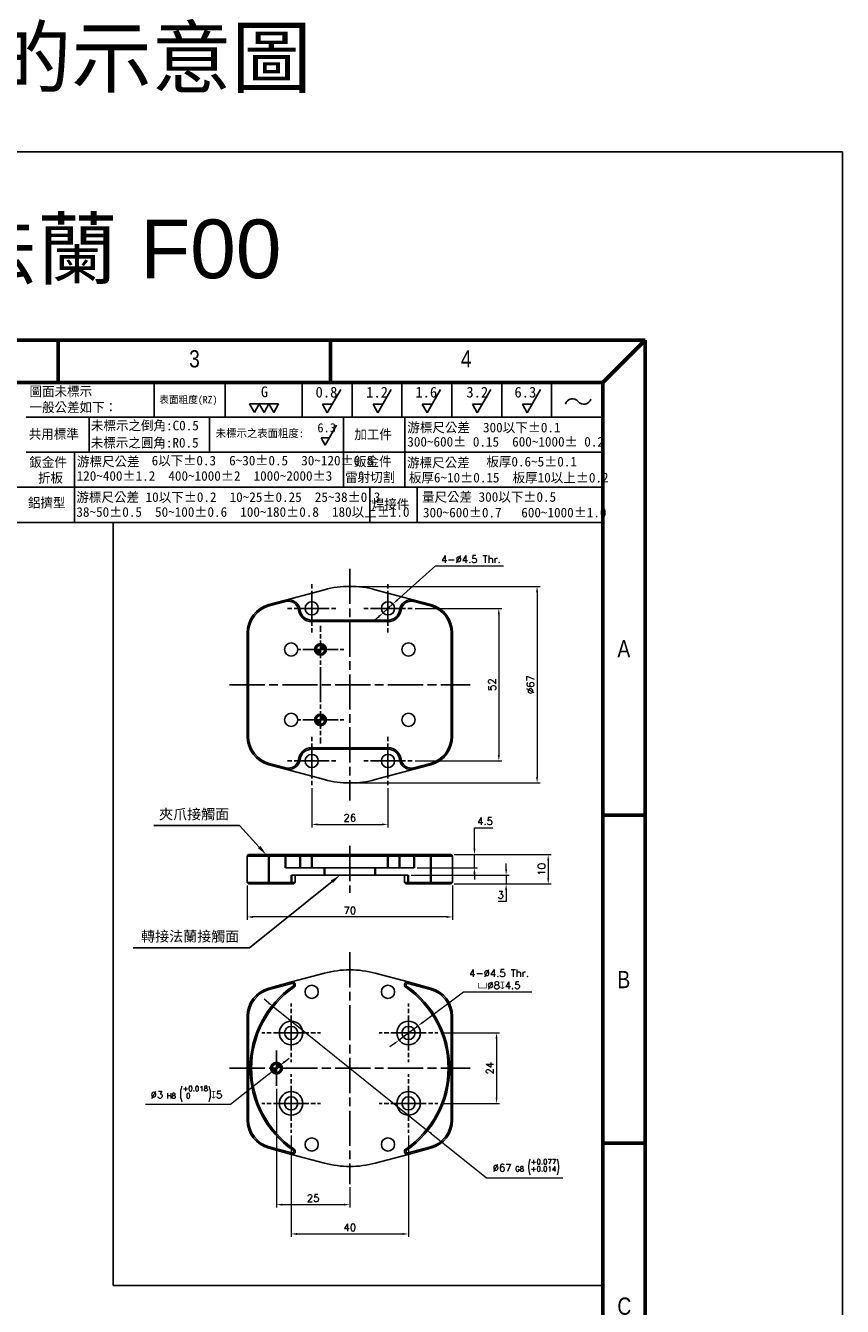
# Model space of a CAD drawing. Header units: millimetres. Extents: x 399 to 6076, y -1991 to 1602.
# Tile 246 of 256: x 4696 to 4975, y 392 to 828. Entities that reach past the tile are written whole.
import ezdxf
from ezdxf.enums import TextEntityAlignment as Align

# ---------------------------------------------------------------- set-up
doc = ezdxf.new("R2010")
doc.units = ezdxf.units.MM
for name, pattern in [('AM_ISO08W050', [18, 12, -1.5, 3, -1.5]), ('AM_ISO08W050x2', [9, 6, -0.75, 1.5, -0.75]), ('SLD-實線', [0])]:
    doc.linetypes.add(name, pattern=pattern)
for name, color, linetype, lineweight in [('AM_5', 3, 'Continuous', 25), ('AM_7', 4, 'AM_ISO08W050', 25), ('可見 (ISO)', 7, 'Continuous', 25), ('窄部可見 (ISO)', 7, 'Continuous', 35)]:
    doc.layers.add(name, color=color, linetype=linetype, lineweight=lineweight)
doc.layers.add('BORDER', color=7, linetype='Continuous')
doc.layers.add('圖框', color=7, linetype='SLD-實線')
doc.styles.add('SEACAD_arial_ttf', font='arial.ttf', dxfattribs={"height": 0.2})
doc.styles.get("Standard").update_dxf_attribs({"font": 'arial.ttf'})
doc.styles.add('尺寸標註', font='romans.shx', dxfattribs={"bigfont": 'CHINESET.SHX'})
doc.styles.add('標題欄', font='txt')
doc.dimstyles.new('複本 CNS2-1$0', dxfattribs={"dimtxt": 2.5, "dimasz": 2, "dimexe": 1, "dimexo": 1, "dimgap": 1, "dimtad": 1, "dimtoh": 1, "dimdsep": 46, "dimtxsty": '尺寸標註', "dimcen": 0, "dimclrd": 2, "dimclre": 2, "dimclrt": 3, "dimadec": 0, "dimazin": 2, "dimtp": 0.1, "dimtm": 0.1, "dimtfac": 0.71, "dimtmove": 0, "dimatfit": 0, "dimfxl": 0, "dimlwd": 13, "dimlwe": 13, "dimarcsym": 0})
doc.dimstyles.new('複本 CNS2-1$3', dxfattribs={"dimtxt": 2.5, "dimasz": 2, "dimexe": 1, "dimexo": 1, "dimgap": 1, "dimtad": 1, "dimtoh": 1, "dimdsep": 46, "dimtxsty": '尺寸標註', "dimcen": 0, "dimclrd": 2, "dimclre": 2, "dimclrt": 3, "dimadec": 0, "dimazin": 2, "dimtp": 0.1, "dimtm": 0.1, "dimtfac": 0.71, "dimtmove": 0, "dimatfit": 0, "dimfxl": 0, "dimlwd": 13, "dimlwe": 13, "dimarcsym": 0})

# ---------------------------------------------------------------- blocks, each defined once
blk = doc.blocks.new('A4橫')
at = {"layer": 'BORDER', "color": 123, "linetype": 'Continuous', "lineweight": 60, "ltscale": 25.4}
for p, q in [((4924.32, 1453.75), (4731.53, 1453.75)), ((4824.32, 1453.75), (4824.32, 1446.54)), ((4870.72, 1453.75), (4870.72, 1446.54)), ((4924.32, 1453.75), (4917.11, 1446.54)), ((4924.32, 1170.89), (4924.32, 1453.75)), ((4917.11, 1446.54), (4731.53, 1446.54)), ((4917.11, 1446.54), (4917.11, 1170.89)), ((4924.32, 1372.83), (4917.11, 1372.83)), ((4924.32, 1316.96), (4917.11, 1316.96))]:
    blk.add_line(p, q, dxfattribs=at)
at = {"layer": 'BORDER', "color": 60, "linetype": 'Continuous', "ltscale": 25.4}
for p, q in [((4840.67, 1446.54), (4840.67, 1440.65)), ((4852.8, 1446.54), (4852.8, 1440.65)), ((4865.9, 1446.54), (4865.9, 1440.65)), ((4865.9, 1446.54), (4865.9, 1440.65)), ((4874.4, 1446.54), (4874.4, 1440.65)), ((4882.9, 1446.54), (4882.9, 1440.65)), ((4891.4, 1446.54), (4891.4, 1440.65)), ((4899.9, 1446.54), (4899.9, 1440.65)), ((4908.4, 1446.54), (4908.4, 1440.65)), ((4917.11, 1440.65), (4818.86, 1440.65)), ((4829.59, 1440.65), (4829.59, 1434.67)), ((4850.09, 1440.65), (4850.09, 1434.67)), ((4872.93, 1440.65), (4872.93, 1434.67)), ((4883.39, 1440.65), (4883.39, 1434.67)), ((4917.11, 1434.67), (4818.86, 1434.67)), ((4827.11, 1434.69), (4827.11, 1422.7)), ((4872.93, 1434.67), (4872.93, 1428.69)), ((4883.39, 1434.67), (4883.39, 1428.69)), ((4917.11, 1428.69), (4731.53, 1428.69)), ((4877.44, 1428.69), (4877.44, 1422.7)), ((4885.49, 1428.69), (4885.49, 1422.7)), ((4917.11, 1422.7), (4731.53, 1422.7))]:
    blk.add_line(p, q, dxfattribs=at)
at = {"layer": 'BORDER', "color": 2, "linetype": 'Continuous', "ltscale": 25.4}
for p, q in [((4872.47, 1445.36), (4870.18, 1441.39)), ((4881.09, 1445.36), (4878.8, 1441.39)), ((4889.47, 1445.36), (4887.18, 1441.39)), ((4898.02, 1445.36), (4895.73, 1441.39)), ((4906.52, 1445.36), (4904.23, 1441.39)), ((4857.76, 1441.45), (4856.93, 1442.88)), ((4856.93, 1442.88), (4858.58, 1442.88)), ((4858.58, 1442.88), (4857.76, 1441.45)), ((4859.4, 1441.45), (4858.58, 1442.88)), ((4858.58, 1442.88), (4860.23, 1442.88)), ((4860.23, 1442.88), (4859.4, 1441.45)), ((4861.05, 1441.45), (4860.23, 1442.88)), ((4860.23, 1442.88), (4861.88, 1442.88)), ((4861.88, 1442.88), (4861.05, 1441.45)), ((4870.18, 1441.39), (4869.35, 1442.82)), ((4869.35, 1442.82), (4871, 1442.82)), ((4878.8, 1441.39), (4877.97, 1442.82)), ((4877.97, 1442.82), (4879.62, 1442.82)), ((4887.18, 1441.39), (4886.35, 1442.82)), ((4886.35, 1442.82), (4888, 1442.82)), ((4895.73, 1441.39), (4894.9, 1442.82)), ((4894.9, 1442.82), (4896.55, 1442.82)), ((4904.23, 1441.39), (4903.41, 1442.82)), ((4903.41, 1442.82), (4905.06, 1442.82)), ((4871.77, 1439.25), (4869.82, 1435.87)), ((4869.82, 1435.87), (4869.12, 1437.09)), ((4869.12, 1437.09), (4870.52, 1437.09))]:
    blk.add_line(p, q, dxfattribs=at)
for centre, start, end in [((4911.95, 1442.49), 39.8056, 162.5792), ((4913.89, 1444.1), 219.8056, 342.5792)]:
    blk.add_arc(centre, 1.26, start, end, dxfattribs=at)
at = {"layer": 'BORDER', "color": 60, "linetype": 'Continuous', "ltscale": 25.4, "style": 'SEACAD_arial_ttf', "width": 0.8}
for s, p in [('3', (4846.64, 1452.04)), ('4', (4892.93, 1452.04)), ('A', (4919.6, 1402.64)), ('B', (4919.6, 1346.29)), ('C', (4919.6, 1290.65))]:
    blk.add_text(s, height=2.94, dxfattribs=at).set_placement(p, align=Align.TOP_LEFT)
at = {"layer": '圖框', "style": '標題欄'}
for s, height, p in [('圖面未標示', 1.641, (4819.45, 1445.85)), ('G', 1.82, (4858.86, 1445.86)), ('0.8', 1.824, (4868.18, 1445.8)), ('1.2', 1.824, (4876.8, 1445.8)), ('1.6', 1.824, (4885.18, 1445.8)), ('3.2', 1.824, (4893.87, 1445.8)), ('6.3', 1.824, (4902.06, 1445.8)), ('一般公差如下：', 1.641, (4819.45, 1443.14)), ('表面粗度(RZ)', 1.221, (4841.55, 1444.22)), ('未標示之倒角:C0.5', 1.6413, (4829.91, 1440.03)), ('共用標準', 1.641, (4819.33, 1438.58)), ('未標示之表面粗度:', 1.36, (4851.17, 1438.57)), ('6.3', 1.553, (4868.49, 1439.61)), ('加工件', 1.641, (4874.79, 1438.51)), ('游標尺公差  300以下%%P0.1', 1.6413, (4883.81, 1439.69)), ('未標示之圓角:R0.5', 1.6413, (4829.88, 1437.1)), ('300~600%%P 0.15  600~1000%%P 0.2', 1.6413, (4883.81, 1437.26)), ('鈑金件', 1.641, (4819.41, 1433.79)), ('游標尺公差', 1.641, (4827.54, 1433.9)), ('6以下%%P0.3  6~30%%P0.5  30~120%%P0.8', 1.6413, (4840.26, 1434.06)), ('鈑金件', 1.641, (4874.74, 1433.9)), ('游標尺公差', 1.641, (4883.77, 1433.71)), ('板厚0.6~5%%P0.1', 1.6413, (4897.28, 1433.87)), ('120~400%%P1.2  400~1000%%P2  1000~2000%%P3', 1.6413, (4827.48, 1431.44)), ('雷射切割', 1.641, (4873.21, 1431.22)), ('板厚6~10%%P0.15  板厚10以上%%P0.2', 1.6413, (4884.08, 1431.15)), ('折板', 1.641, (4820.88, 1431.11)), ('鋁擠型', 1.641, (4819.18, 1426.88)), ('游標尺公差 10以下%%P0.2  10~25%%P0.25  25~38%%P0.3', 1.6413, (4827.44, 1427.83)), ('量尺公差 300以下%%P0.5  ', 1.6413, (4886.31, 1427.86)), ('38~50%%P0.5  50~100%%P0.6  100~180%%P0.8  180以上%%P1.0', 1.6413, (4827.44, 1425.3)), ('焊接件', 1.641, (4877.74, 1426.61)), ('300~600%%P0.7   600~1000%%P1.0', 1.6413, (4886.48, 1425.2))]:
    blk.add_text(s, height=height, dxfattribs=at).set_placement(p, align=Align.TOP_LEFT)
blk = doc.blocks.new('*D387')
at = {"layer": 'AM_5', "color": 2, "lineweight": 13}
for p, q in [((4781.81, 466.06), (4781.81, 425.56)), ((4806.81, 432.56), (4806.81, 425.56)), ((4783.81, 426.56), (4804.81, 426.56))]:
    blk.add_line(p, q, dxfattribs=at)
at = {"layer": 'AM_5', "color": 2}
for points in [[(4783.81, 426.89), (4783.81, 426.22), (4781.81, 426.56)], [(4804.81, 426.89), (4804.81, 426.22), (4806.81, 426.56)]]:
    blk.add_solid(points, dxfattribs=at)
at = {"layer": 'Defpoints', "color": 0}
for p in [(4781.81, 467.06), (4806.81, 433.56), (4806.81, 426.56)]:
    blk.add_point(p, dxfattribs=at)
at = {"layer": 'AM_5', "color": 3, "insert": (4794.31, 428.81), "char_height": 2.5, "attachment_point": 5, "style": '尺寸標註'}
blk.add_mtext('25', dxfattribs=at)
blk = doc.blocks.new('*D388')
at = {"layer": 'AM_5', "color": 2, "lineweight": 13}
for p, q in [((4837.81, 485.06), (4857.79, 485.06)), ((4856.79, 483.06), (4856.79, 463.06)), ((4837.81, 461.06), (4857.79, 461.06))]:
    blk.add_line(p, q, dxfattribs=at)
at = {"layer": 'AM_5', "color": 2}
for points in [[(4856.46, 483.06), (4857.12, 483.06), (4856.79, 485.06)], [(4856.46, 463.06), (4857.12, 463.06), (4856.79, 461.06)]]:
    blk.add_solid(points, dxfattribs=at)
at = {"layer": 'Defpoints', "color": 0}
for p in [(4836.81, 485.06), (4836.81, 461.06), (4856.79, 461.06)]:
    blk.add_point(p, dxfattribs=at)
at = {"layer": 'AM_5', "color": 3, "insert": (4854.54, 473.06), "char_height": 2.5, "attachment_point": 5, "rotation": 90, "style": '尺寸標註'}
blk.add_mtext('24', dxfattribs=at)
blk = doc.blocks.new('*D389')
at = {"layer": 'AM_5', "color": 2, "lineweight": 13}
for p, q in [((4786.81, 450.06), (4786.81, 415.57)), ((4826.81, 450.06), (4826.81, 415.57)), ((4788.81, 416.57), (4824.81, 416.57))]:
    blk.add_line(p, q, dxfattribs=at)
at = {"layer": 'AM_5', "color": 2}
for points in [[(4788.81, 416.9), (4788.81, 416.23), (4786.81, 416.57)], [(4824.81, 416.9), (4824.81, 416.23), (4826.81, 416.57)]]:
    blk.add_solid(points, dxfattribs=at)
at = {"layer": 'Defpoints', "color": 0}
for p in [(4786.81, 451.06), (4826.81, 451.06), (4826.81, 416.57)]:
    blk.add_point(p, dxfattribs=at)
at = {"layer": 'AM_5', "color": 3, "insert": (4806.81, 418.82), "char_height": 2.5, "attachment_point": 5, "style": '尺寸標註'}
blk.add_mtext('40', dxfattribs=at)
blk = doc.blocks.new('*D390')
at = {"layer": 'AM_5', "color": 2, "lineweight": 13}
for p, q in [((4771.81, 535.32), (4771.81, 523.58)), ((4841.81, 535.32), (4841.81, 523.58)), ((4839.81, 524.58), (4773.81, 524.58))]:
    blk.add_line(p, q, dxfattribs=at)
at = {"layer": 'AM_5', "color": 2}
for points in [[(4773.81, 524.91), (4773.81, 524.24), (4771.81, 524.58)], [(4839.81, 524.91), (4839.81, 524.24), (4841.81, 524.58)]]:
    blk.add_solid(points, dxfattribs=at)
at = {"layer": 'Defpoints', "color": 0}
for p in [(4771.81, 536.32), (4841.81, 536.32), (4771.81, 524.58)]:
    blk.add_point(p, dxfattribs=at)
at = {"layer": 'AM_5', "color": 3, "insert": (4806.81, 526.83), "char_height": 2.5, "attachment_point": 5, "style": '尺寸標註'}
blk.add_mtext('70', dxfattribs=at)
blk = doc.blocks.new('*D391')
at = {"layer": 'AM_5', "color": 2, "lineweight": 13}
for p, q in [((4860.06, 540.82), (4860.06, 542.82)), ((4827.66, 538.82), (4861.06, 538.82)), ((4860.06, 538.82), (4860.06, 535.82)), ((4842.31, 535.82), (4861.06, 535.82)), ((4860.06, 533.82), (4860.06, 529.81)), ((4860.06, 529.81), (4857.39, 529.81))]:
    blk.add_line(p, q, dxfattribs=at)
at = {"layer": 'AM_5', "color": 2}
for points in [[(4859.73, 540.82), (4860.39, 540.82), (4860.06, 538.82)], [(4859.73, 533.82), (4860.39, 533.82), (4860.06, 535.82)]]:
    blk.add_solid(points, dxfattribs=at)
at = {"layer": 'Defpoints', "color": 0}
for p in [(4826.66, 538.82), (4841.31, 535.82), (4860.06, 535.82)]:
    blk.add_point(p, dxfattribs=at)
at = {"layer": 'AM_5', "color": 3, "insert": (4858.23, 532.06), "char_height": 2.5, "attachment_point": 5, "style": '尺寸標註'}
blk.add_mtext('3', dxfattribs=at)
blk = doc.blocks.new('*D392')
at = {"layer": 'AM_5', "color": 2, "lineweight": 13}
for p, q in [((4849.26, 547.82), (4849.26, 554.95)), ((4849.26, 554.95), (4855.5, 554.95)), ((4842.31, 545.82), (4850.26, 545.82)), ((4849.26, 541.32), (4849.26, 545.82)), ((4829.78, 541.32), (4850.26, 541.32)), ((4849.26, 539.32), (4849.26, 537.32))]:
    blk.add_line(p, q, dxfattribs=at)
at = {"layer": 'AM_5', "color": 2}
for points in [[(4848.93, 547.82), (4849.6, 547.82), (4849.26, 545.82)], [(4848.93, 539.32), (4849.6, 539.32), (4849.26, 541.32)]]:
    blk.add_solid(points, dxfattribs=at)
at = {"layer": 'Defpoints', "color": 0}
for p in [(4841.31, 545.82), (4828.78, 541.32), (4849.26, 541.32)]:
    blk.add_point(p, dxfattribs=at)
at = {"layer": 'AM_5', "color": 3, "insert": (4852.88, 557.2), "char_height": 2.5, "attachment_point": 5, "style": '尺寸標註'}
blk.add_mtext('4.5', dxfattribs=at)
blk = doc.blocks.new('*D393')
at = {"layer": 'AM_5', "color": 2, "lineweight": 13}
for p, q in [((4842.31, 545.82), (4875.4, 545.82)), ((4874.4, 543.82), (4874.4, 537.82)), ((4842.31, 535.82), (4875.4, 535.82))]:
    blk.add_line(p, q, dxfattribs=at)
at = {"layer": 'AM_5', "color": 2}
for points in [[(4874.07, 543.82), (4874.73, 543.82), (4874.4, 545.82)], [(4874.07, 537.82), (4874.73, 537.82), (4874.4, 535.82)]]:
    blk.add_solid(points, dxfattribs=at)
at = {"layer": 'Defpoints', "color": 0}
for p in [(4841.31, 545.82), (4841.31, 535.82), (4874.4, 535.82)]:
    blk.add_point(p, dxfattribs=at)
at = {"layer": 'AM_5', "color": 3, "insert": (4872.15, 540.82), "char_height": 2.5, "attachment_point": 5, "rotation": 90, "style": '尺寸標註'}
blk.add_mtext('10', dxfattribs=at)
blk = doc.blocks.new('*D394')
at = {"layer": 'AM_5', "color": 2, "lineweight": 13}
for p, q in [((4829.06, 629.73), (4858.57, 629.73)), ((4857.57, 627.73), (4857.57, 579.73)), ((4829.06, 577.73), (4858.57, 577.73))]:
    blk.add_line(p, q, dxfattribs=at)
at = {"layer": 'AM_5', "color": 2}
for points in [[(4857.24, 627.73), (4857.91, 627.73), (4857.57, 629.73)], [(4857.24, 579.73), (4857.91, 579.73), (4857.57, 577.73)]]:
    blk.add_solid(points, dxfattribs=at)
at = {"layer": 'Defpoints', "color": 0}
for p in [(4828.06, 629.73), (4828.06, 577.73), (4857.57, 577.73)]:
    blk.add_point(p, dxfattribs=at)
at = {"layer": 'AM_5', "color": 3, "insert": (4855.32, 603.73), "char_height": 2.5, "attachment_point": 5, "rotation": 90, "style": '尺寸標註'}
blk.add_mtext('52', dxfattribs=at)
blk = doc.blocks.new('*D395')
at = {"layer": 'AM_5', "color": 2, "lineweight": 13}
for p, q in [((4807.81, 637.23), (4871.61, 637.23)), ((4870.61, 635.23), (4870.61, 572.23)), ((4807.81, 570.23), (4871.61, 570.23))]:
    blk.add_line(p, q, dxfattribs=at)
at = {"layer": 'AM_5', "color": 2}
for points in [[(4870.27, 635.23), (4870.94, 635.23), (4870.61, 637.23)], [(4870.27, 572.23), (4870.94, 572.23), (4870.61, 570.23)]]:
    blk.add_solid(points, dxfattribs=at)
at = {"layer": 'Defpoints', "color": 0}
for p in [(4806.81, 637.23), (4806.81, 570.23), (4870.61, 570.23)]:
    blk.add_point(p, dxfattribs=at)
at = {"layer": 'AM_5', "color": 3, "insert": (4868.36, 603.73), "char_height": 2.5, "attachment_point": 5, "rotation": 90, "style": '尺寸標註'}
blk.add_mtext('%%C67', dxfattribs=at)
blk = doc.blocks.new('*D396')
at = {"layer": 'AM_5', "color": 2, "lineweight": 13}
for p, q in [((4822.98, 632.56), (4835.95, 644.19)), ((4835.95, 644.19), (4859.21, 644.19)), ((4818.14, 628.22), (4821.49, 631.23)), ((4816.65, 626.89), (4815.16, 625.55))]:
    blk.add_line(p, q, dxfattribs=at)
at = {"layer": 'AM_5', "color": 2}
for points in [[(4822.75, 632.81), (4823.2, 632.31), (4821.49, 631.23)], [(4816.42, 627.14), (4816.87, 626.64), (4818.14, 628.22)]]:
    blk.add_solid(points, dxfattribs=at)
at = {"layer": 'Defpoints', "color": 0}
for p in [(4821.49, 631.23), (4818.14, 628.22)]:
    blk.add_point(p, dxfattribs=at)
at = {"layer": 'AM_5', "color": 3, "insert": (4848.08, 646.44), "char_height": 2.5, "attachment_point": 5, "style": '尺寸標註'}
blk.add_mtext('4-∅4.5 Thr.', dxfattribs=at)
blk = doc.blocks.new('*D397')
at = {"layer": 'AM_5', "color": 2, "lineweight": 13}
for p, q in [((4793.81, 568.48), (4793.81, 555.11)), ((4819.81, 568.48), (4819.81, 555.11)), ((4795.81, 556.11), (4817.81, 556.11))]:
    blk.add_line(p, q, dxfattribs=at)
at = {"layer": 'AM_5', "color": 2}
for points in [[(4795.81, 556.44), (4795.81, 555.78), (4793.81, 556.11)], [(4817.81, 556.44), (4817.81, 555.78), (4819.81, 556.11)]]:
    blk.add_solid(points, dxfattribs=at)
at = {"layer": 'Defpoints', "color": 0}
for p in [(4793.81, 569.48), (4819.81, 569.48), (4819.81, 556.11)]:
    blk.add_point(p, dxfattribs=at)
at = {"layer": 'AM_5', "color": 3, "insert": (4806.81, 558.36), "char_height": 2.5, "attachment_point": 5, "style": '尺寸標註'}
blk.add_mtext('26', dxfattribs=at)
blk = doc.blocks.new('*S337')
at = {"layer": 'AM_5', "color": 7}
for p, q in [((10269.07, 396.44), (10298.19, 396.44)), ((10298.19, 396.44), (10304.95, 389.13))]:
    blk.add_line(p, q, dxfattribs=at)
at = {"layer": 'AM_5', "color": 7, "linetype": 'Continuous'}
blk.add_trace([(10304.53, 388.73), (10305.38, 389.53), (10307.33, 386.56)], dxfattribs=at)
at = {"layer": 'AM_5', "color": 2, "insert": (10294.69, 398.19), "char_height": 3.5, "attachment_point": 9}
blk.add_mtext('{\\fPMingLiU|b0|i0|c136|p18;夾爪接觸面}', dxfattribs=at)
blk = doc.blocks.new('*S338')
at = {"layer": 'AM_5', "color": 7}
for p, q in [((10301.62, 353.82), (10329.76, 376.37)), ((10262, 353.82), (10301.62, 353.82))]:
    blk.add_line(p, q, dxfattribs=at)
at = {"layer": 'AM_5', "color": 7, "linetype": 'Continuous'}
blk.add_trace([(10330.12, 375.92), (10329.39, 376.83), (10332.49, 378.56)], dxfattribs=at)
at = {"layer": 'AM_5', "color": 2, "insert": (10298.12, 355.57), "char_height": 3.5, "attachment_point": 9}
blk.add_mtext('{\\fPMingLiU|b0|i0|c136|p18;轉接法蘭接觸面}', dxfattribs=at)
blk = doc.blocks.new('SW_DOWELSYMBOL_1')
at = {"linetype": 'Continuous', "lineweight": 18}
h = blk.add_hatch(color=0, dxfattribs=at)
edge = h.paths.add_edge_path(flags=0)
edge.add_arc((0, 0), 1.5, 180, 270)
edge.add_line((0, -1.5), (0, 0))
edge.add_line((0, 0), (-1.5, 0))
h = blk.add_hatch(color=0, dxfattribs=at)
edge = h.paths.add_edge_path(flags=0)
edge.add_arc((0, 0), 1.5, 0, 90)
edge.add_line((0, 1.5), (0, 0))
edge.add_line((0, 0), (1.5, 0))
at = {"color": 0, "linetype": 'Continuous', "lineweight": 18}
blk.add_circle((0, 0), 1.5, dxfattribs=at)
blk = doc.blocks.new('*D398')
at = {"layer": 'AM_5', "color": 2, "lineweight": 13}
for p, q in [((4831.62, 488.65), (4845.52, 499.03)), ((4845.52, 499.03), (4868.78, 499.03)), ((4823.61, 482.66), (4830.02, 487.45)), ((4822.01, 481.47), (4820.4, 480.27))]:
    blk.add_line(p, q, dxfattribs=at)
at = {"layer": 'AM_5', "color": 2}
for points in [[(4831.42, 488.92), (4831.82, 488.38), (4830.02, 487.45)], [(4821.81, 481.73), (4822.2, 481.2), (4823.61, 482.66)]]:
    blk.add_solid(points, dxfattribs=at)
at = {"layer": 'Defpoints', "color": 0}
for p in [(4830.02, 487.45), (4823.61, 482.66)]:
    blk.add_point(p, dxfattribs=at)
at = {"layer": 'AM_5', "color": 3, "insert": (4857.65, 503.36), "char_height": 2.5, "attachment_point": 5, "style": '尺寸標註'}
blk.add_mtext('4-∅4.5 Thr.\\P{\\Famgdt|c136;v}∅8{\\Famgdt|c136;x}4.5', dxfattribs=at)
blk = doc.blocks.new('*D399')
at = {"layer": 'AM_5', "color": 2, "lineweight": 13}
for p, q in [((4784.56, 475.23), (4786.12, 476.47)), ((4782.99, 473.99), (4780.64, 472.13)), ((4779.07, 470.88), (4766.12, 460.63)), ((4766.12, 460.63), (4737.17, 460.63))]:
    blk.add_line(p, q, dxfattribs=at)
at = {"layer": 'AM_5', "color": 2}
for points in [[(4778.86, 471.15), (4779.28, 470.62), (4780.64, 472.13)], [(4784.35, 475.49), (4784.76, 474.97), (4782.99, 473.99)]]:
    blk.add_solid(points, dxfattribs=at)
at = {"layer": 'Defpoints', "color": 0}
for p in [(4780.64, 472.13), (4782.99, 473.99)]:
    blk.add_point(p, dxfattribs=at)
at = {"layer": 'AM_5', "color": 3, "insert": (4751.14, 464.29), "char_height": 2.5, "attachment_point": 5, "style": '尺寸標註'}
blk.add_mtext('∅3{}{\\H0.7x;\\C3; H8 {\\H2x;\\W0.5;(}\\S+0.018^  0;{\\H2x;\\W0.5;)}}{{}}{\\Famgdt|c136;x}5', dxfattribs=at)
blk = doc.blocks.new('*D400')
at = {"layer": 'AM_5', "color": 2, "lineweight": 13}
for p, q in [((4779.13, 495.28), (4777.57, 496.53)), ((4780.69, 494.03), (4832.94, 452.09)), ((4834.5, 450.84), (4853.35, 435.7)), ((4853.35, 435.7), (4879.35, 435.7))]:
    blk.add_line(p, q, dxfattribs=at)
at = {"layer": 'AM_5', "color": 2}
for points in [[(4779.34, 495.54), (4778.92, 495.02), (4780.69, 494.03)], [(4834.71, 451.1), (4834.29, 450.58), (4832.94, 452.09)]]:
    blk.add_solid(points, dxfattribs=at)
at = {"layer": 'Defpoints', "color": 0}
for p in [(4780.69, 494.03), (4832.94, 452.09)]:
    blk.add_point(p, dxfattribs=at)
at = {"layer": 'AM_5', "color": 3, "insert": (4866.85, 439.37), "char_height": 2.5, "attachment_point": 5, "style": '尺寸標註'}
blk.add_mtext('∅67{}{\\H0.7x;\\C3; G8 {\\H2x;\\W0.5;(}\\S+0.077^ +0.014;{\\H2x;\\W0.5;)}}', dxfattribs=at)

msp = doc.modelspace()

# ---------------------------------------------------------------- linework, layer by layer
at = {"color": 7}
for p, q in [((4726.197, 659.018), (4726.197, 399.018)), ((4726.197, 399.018), (4892.997, 399.018))]:
    msp.add_line(p, q, dxfattribs=at)
at = {"color": 4}
msp.add_lwpolyline([(4454.625, 785.255), (4974.625, 785.255), (4974.625, -1990.745), (4454.625, -1990.745)], close=True, dxfattribs=at)
at = {"layer": 'AM_7'}
for p, q in [((4806.812, 643.225), (4806.812, 564.225)), ((4765.812, 603.725), (4847.812, 603.725)), ((4806.812, 548.818), (4806.812, 532.818)), ((4806.812, 512.557), (4806.812, 433.557)), ((4765.812, 473.057), (4847.812, 473.057))]:
    msp.add_line(p, q, dxfattribs=at)
at = {"layer": 'AM_7', "linetype": 'AM_ISO08W050x2'}
for p, q in [((4793.812, 629.725), (4793.812, 637.975)), ((4819.812, 629.725), (4819.812, 637.975)), ((4793.812, 629.725), (4785.562, 629.725)), ((4793.812, 629.725), (4802.062, 629.725)), ((4793.812, 629.725), (4793.812, 621.475)), ((4819.812, 629.725), (4811.562, 629.725)), ((4819.812, 629.725), (4828.062, 629.725)), ((4819.812, 629.725), (4819.812, 621.475)), ((4796.812, 603.725), (4796.812, 623.725)), ((4796.812, 615.725), (4788.812, 615.725)), ((4796.812, 615.725), (4804.812, 615.725)), ((4796.812, 603.725), (4796.812, 583.725)), ((4796.812, 591.725), (4788.812, 591.725)), ((4796.812, 591.725), (4804.812, 591.725)), ((4793.812, 577.725), (4793.812, 585.975)), ((4819.812, 577.725), (4819.812, 585.975)), ((4793.812, 577.725), (4785.562, 577.725)), ((4793.812, 577.725), (4802.062, 577.725)), ((4793.812, 577.725), (4793.812, 569.475)), ((4819.812, 577.725), (4811.562, 577.725)), ((4819.812, 577.725), (4828.062, 577.725)), ((4819.812, 577.725), (4819.812, 569.475)), ((4786.812, 485.057), (4786.812, 495.057)), ((4826.812, 485.057), (4826.812, 495.057)), ((4786.812, 485.057), (4776.812, 485.057)), ((4786.812, 485.057), (4796.812, 485.057)), ((4786.812, 485.057), (4786.812, 475.057)), ((4826.812, 485.057), (4816.812, 485.057)), ((4826.812, 485.057), (4836.812, 485.057)), ((4826.812, 485.057), (4826.812, 475.057)), ((4781.812, 473.057), (4781.812, 479.057)), ((4781.812, 473.057), (4781.812, 467.057)), ((4786.812, 461.057), (4786.812, 471.057)), ((4826.812, 461.057), (4826.812, 471.057)), ((4786.812, 461.057), (4776.812, 461.057)), ((4786.812, 461.057), (4796.812, 461.057)), ((4786.812, 461.057), (4786.812, 451.057)), ((4826.812, 461.057), (4816.812, 461.057)), ((4826.812, 461.057), (4836.812, 461.057)), ((4826.812, 461.057), (4826.812, 451.057))]:
    msp.add_line(p, q, dxfattribs=at)
at = {"layer": '可見 (ISO)'}
for p, q in [((4798.142, 636.084), (4784.848, 632.522)), ((4828.776, 632.522), (4815.483, 636.084)), ((4784.848, 632.522), (4779.224, 631.015)), ((4779.353, 630.532), (4784.978, 632.039)), ((4828.647, 632.039), (4834.271, 630.532)), ((4834.4, 631.015), (4828.776, 632.522)), ((4819.812, 625.725), (4793.812, 625.725)), ((4793.812, 625.225), (4819.812, 625.225)), ((4771.812, 621.355), (4771.812, 586.095)), ((4772.312, 586.095), (4772.312, 621.355)), ((4841.312, 621.355), (4841.312, 586.095)), ((4841.812, 586.095), (4841.812, 621.355)), ((4819.812, 582.225), (4793.812, 582.225)), ((4793.812, 581.725), (4819.812, 581.725)), ((4779.224, 576.436), (4784.848, 574.928)), ((4784.978, 575.411), (4779.353, 576.918)), ((4834.271, 576.918), (4828.647, 575.411)), ((4828.776, 574.928), (4834.4, 576.436)), ((4798.142, 571.367), (4784.848, 574.928)), ((4828.776, 574.928), (4815.483, 571.367)), ((4771.812, 545.318), (4772.312, 545.818)), ((4772.312, 545.818), (4779.353, 545.818)), ((4784.978, 545.818), (4779.353, 545.818)), ((4784.978, 545.818), (4789.352, 545.818)), ((4793.812, 545.818), (4789.352, 545.818)), ((4819.812, 545.818), (4793.812, 545.818)), ((4824.272, 545.818), (4819.812, 545.818)), ((4824.272, 545.818), (4828.647, 545.818)), ((4834.271, 545.818), (4828.647, 545.818)), ((4834.271, 545.818), (4841.312, 545.818)), ((4841.812, 545.318), (4841.312, 545.818)), ((4779.224, 545.318), (4771.812, 545.318)), ((4771.812, 545.318), (4771.812, 536.318)), ((4779.224, 545.318), (4784.848, 545.318)), ((4789.848, 545.318), (4784.848, 545.318)), ((4798.142, 541.318), (4784.848, 541.318)), ((4789.848, 545.318), (4793.812, 545.318)), ((4793.812, 545.318), (4819.812, 545.318)), ((4798.142, 541.318), (4815.483, 541.318)), ((4828.776, 541.318), (4815.483, 541.318)), ((4819.812, 545.318), (4823.776, 545.318)), ((4828.776, 545.318), (4823.776, 545.318)), ((4828.776, 545.318), (4834.4, 545.318)), ((4841.812, 545.318), (4834.4, 545.318)), ((4841.812, 536.318), (4841.812, 545.318)), ((4798.142, 538.818), (4786.96, 538.818)), ((4788.219, 536.318), (4788.219, 538.818)), ((4798.142, 538.818), (4815.483, 538.818)), ((4826.664, 538.818), (4815.483, 538.818)), ((4825.405, 538.818), (4825.405, 536.318)), ((4771.812, 536.318), (4779.224, 536.318)), ((4771.812, 536.318), (4772.312, 535.818)), ((4779.353, 535.818), (4772.312, 535.818)), ((4786.96, 536.318), (4779.224, 536.318)), ((4779.353, 535.818), (4787.09, 535.818)), ((4786.96, 536.318), (4788.219, 536.318)), ((4787.719, 535.818), (4787.09, 535.818)), ((4787.719, 535.818), (4788.219, 536.318)), ((4825.405, 536.318), (4826.664, 536.318)), ((4825.905, 535.818), (4825.405, 536.318)), ((4826.535, 535.818), (4825.905, 535.818)), ((4826.535, 535.818), (4834.271, 535.818)), ((4834.4, 536.318), (4826.664, 536.318)), ((4841.312, 535.818), (4834.271, 535.818)), ((4834.4, 536.318), (4841.812, 536.318)), ((4841.812, 536.318), (4841.312, 535.818)), ((4786.96, 502.42), (4779.224, 500.347)), ((4779.353, 499.864), (4787.09, 501.937)), ((4798.142, 505.416), (4786.96, 502.42)), ((4826.664, 502.42), (4815.483, 505.416)), ((4826.535, 501.937), (4834.271, 499.864)), ((4834.4, 500.347), (4826.664, 502.42)), ((4771.812, 490.688), (4771.812, 455.427)), ((4772.312, 455.427), (4772.312, 490.688)), ((4841.312, 490.688), (4841.312, 455.427)), ((4841.812, 455.427), (4841.812, 490.688)), ((4779.224, 445.768), (4786.96, 443.695)), ((4787.09, 444.178), (4779.353, 446.251)), ((4834.271, 446.251), (4826.535, 444.178)), ((4826.664, 443.695), (4834.4, 445.768)), ((4786.96, 443.695), (4798.142, 440.699)), ((4815.483, 440.699), (4826.664, 443.695))]:
    msp.add_line(p, q, dxfattribs=at)
for centre, radius in [((4793.812, 629.725), 2.25), ((4819.812, 629.725), 2.25), ((4786.812, 615.725), 2.25), ((4796.812, 615.725), 2), ((4796.812, 615.725), 1.5), ((4826.812, 615.725), 2.25), ((4786.812, 591.725), 2.25), ((4796.812, 591.725), 2), ((4826.812, 591.725), 2.25), ((4796.812, 591.725), 1.5), ((4793.812, 577.725), 2.25), ((4819.812, 577.725), 2.25), ((4793.812, 499.057), 2.25), ((4819.812, 499.057), 2.25), ((4786.812, 485.057), 4), ((4826.812, 485.057), 4), ((4786.812, 485.057), 2.25), ((4826.812, 485.057), 2.25), ((4781.812, 473.057), 2), ((4781.812, 473.057), 1.5), ((4786.812, 461.057), 4), ((4786.812, 461.057), 2.25), ((4826.812, 461.057), 4), ((4826.812, 461.057), 2.25), ((4793.812, 447.057), 2.25), ((4819.812, 447.057), 2.25)]:
    msp.add_circle(centre, radius, dxfattribs=at)
for centre, radius, start, end in [((4806.812, 603.725), 33.5, 75, 105), ((4781.812, 621.355), 10, 105, 180), ((4781.812, 621.355), 9.5, 105, 180), ((4785.884, 628.658), 4, 7.6656, 105), ((4785.884, 628.658), 3.5, 7.6656, 105), ((4793.812, 629.725), 4.5, 187.6656, 270), ((4793.812, 629.725), 4, 187.6656, 270), ((4819.812, 629.725), 4, 270, 352.3344), ((4819.812, 629.725), 4.5, 270, 352.3344), ((4827.741, 628.658), 4, 75, 172.3344), ((4827.741, 628.658), 3.5, 75, 172.3344), ((4831.812, 621.355), 9.5, 0, 75), ((4831.812, 621.355), 10, 0, 75), ((4781.812, 586.095), 10, 180, 255), ((4781.812, 586.095), 9.5, 180, 255), ((4831.812, 586.095), 9.5, 285, 0), ((4831.812, 586.095), 10, 285, 0), ((4793.812, 577.725), 4.5, 90, 172.3344), ((4793.812, 577.725), 4, 90, 172.3344), ((4819.812, 577.725), 4.5, 7.6656, 90), ((4819.812, 577.725), 4, 7.6656, 90), ((4785.884, 578.792), 4, 255, 352.3344), ((4785.884, 578.792), 3.5, 255, 352.3344), ((4827.741, 578.792), 4, 187.6656, 285), ((4827.741, 578.792), 3.5, 187.6656, 285), ((4806.812, 603.725), 33.5, 255, 285), ((4806.812, 473.057), 33.5, 75, 105), ((4787.219, 501.454), 1, 304.60486, 105), ((4787.219, 501.454), 0.5, 304.60486, 105), ((4826.405, 501.454), 1, 75, 235.39514), ((4826.405, 501.454), 0.5, 75, 235.39514), ((4781.812, 490.688), 10, 105, 180), ((4781.812, 490.688), 9.5, 105, 180), ((4806.812, 473.057), 34, 124.60486, 235.39514), ((4806.812, 473.057), 33.5, 124.60486, 235.39514), ((4806.812, 473.057), 33.5, 304.60486, 55.39514), ((4806.812, 473.057), 34, 304.60486, 55.39514), ((4831.812, 490.688), 9.5, 0, 75), ((4831.812, 490.688), 10, 0, 75), ((4781.812, 455.427), 10, 180, 255), ((4781.812, 455.427), 9.5, 180, 255), ((4831.812, 455.427), 9.5, 285, 0), ((4831.812, 455.427), 10, 285, 0), ((4787.219, 444.661), 1, 255, 55.39514), ((4826.405, 444.661), 1, 124.60486, 285), ((4787.219, 444.661), 0.5, 255, 55.39514), ((4826.405, 444.661), 0.5, 124.60486, 285), ((4806.812, 473.057), 33.5, 255, 285)]:
    msp.add_arc(centre, radius, start, end, dxfattribs=at)
at = {"layer": '窄部可見 (ISO)'}
for p, q in [((4779.224, 631.015), (4779.353, 630.532)), ((4784.848, 632.522), (4784.978, 632.039)), ((4789.848, 629.191), (4789.352, 629.125)), ((4823.776, 629.191), (4824.272, 629.125)), ((4828.776, 632.522), (4828.647, 632.039)), ((4834.4, 631.015), (4834.271, 630.532)), ((4793.812, 625.725), (4793.812, 625.225)), ((4819.812, 625.725), (4819.812, 625.225)), ((4771.812, 621.355), (4772.312, 621.355)), ((4841.812, 621.355), (4841.312, 621.355)), ((4771.812, 586.095), (4772.312, 586.095)), ((4841.812, 586.095), (4841.312, 586.095)), ((4793.812, 581.725), (4793.812, 582.225)), ((4819.812, 581.725), (4819.812, 582.225)), ((4779.224, 576.436), (4779.353, 576.918)), ((4789.848, 578.259), (4789.352, 578.325)), ((4823.776, 578.259), (4824.272, 578.325)), ((4834.4, 576.436), (4834.271, 576.918)), ((4784.848, 574.928), (4784.978, 575.411)), ((4828.647, 575.411), (4828.776, 574.928)), ((4779.224, 545.318), (4779.353, 545.818)), ((4784.848, 545.318), (4784.978, 545.818)), ((4789.848, 545.318), (4789.352, 545.818)), ((4793.812, 545.318), (4793.812, 545.818)), ((4819.812, 545.318), (4819.812, 545.818)), ((4823.776, 545.318), (4824.272, 545.818)), ((4828.647, 545.818), (4828.776, 545.318)), ((4834.4, 545.318), (4834.271, 545.818)), ((4779.224, 536.318), (4779.224, 545.318)), ((4784.848, 545.318), (4784.848, 541.318)), ((4789.848, 541.318), (4789.848, 545.318)), ((4793.812, 545.318), (4793.812, 541.318)), ((4798.142, 541.318), (4798.142, 538.818)), ((4815.483, 541.318), (4815.483, 538.818)), ((4819.812, 545.318), (4819.812, 541.318)), ((4823.776, 545.318), (4823.776, 541.318)), ((4828.776, 541.318), (4828.776, 545.318)), ((4834.4, 545.318), (4834.4, 536.318)), ((4786.96, 538.818), (4786.96, 536.318)), ((4826.664, 536.318), (4826.664, 538.818)), ((4779.224, 536.318), (4779.353, 535.818)), ((4786.96, 536.318), (4787.09, 535.818)), ((4826.664, 536.318), (4826.535, 535.818)), ((4834.4, 536.318), (4834.271, 535.818)), ((4786.96, 502.42), (4787.09, 501.937)), ((4826.664, 502.42), (4826.535, 501.937)), ((4779.224, 500.347), (4779.353, 499.864)), ((4787.787, 500.631), (4787.503, 501.042)), ((4826.121, 501.042), (4825.837, 500.631)), ((4834.4, 500.347), (4834.271, 499.864)), ((4771.812, 490.688), (4772.312, 490.688)), ((4841.812, 490.688), (4841.312, 490.688)), ((4771.812, 455.427), (4772.312, 455.427)), ((4841.812, 455.427), (4841.312, 455.427)), ((4779.224, 445.768), (4779.353, 446.251)), ((4787.503, 445.072), (4787.787, 445.484)), ((4825.837, 445.484), (4826.121, 445.072)), ((4834.4, 445.768), (4834.271, 446.251)), ((4786.96, 443.695), (4787.09, 444.178)), ((4826.664, 443.695), (4826.535, 444.178))]:
    msp.add_line(p, q, dxfattribs=at)

# ---------------------------------------------------------------- block references
at = {"xscale": 2, "yscale": 2, "zscale": 2}
msp.add_blockref('A4橫', (-4941.232, -2186.386), dxfattribs=at)
at = {"color": 7, "linetype": 'Continuous', "lineweight": 0}
for p in [(4796.812, 615.725), (4796.812, 591.725), (4781.812, 473.057)]:
    msp.add_blockref('SW_DOWELSYMBOL_1', p, dxfattribs=at)
at = {"layer": 'AM_5', "color": 7}
for name, p in [('*S337', (-5529.01, 159.256)), ('*S338', (-5529.01, 160.256))]:
    msp.add_blockref(name, p, dxfattribs=at)

# ---------------------------------------------------------------- texts
at = {"color": 4, "insert": (4464.625, 805.255), "char_height": 20, "attachment_point": 7}
msp.add_mtext_dynamic_manual_height_columns('{\\fPMingLiU|b0|i0|c136|p18;2024.12.26 附法蘭的示意圖}', width=644.11922, gutter_width=12.5, heights=[0], dxfattribs=at)
at = {"color": 7, "insert": (4714.625, 751.112), "char_height": 20, "attachment_point": 5}
msp.add_mtext_dynamic_manual_height_columns('{\\fPMingLiU|b0|i0|c136|p18;附法蘭} F00', width=143.29647, gutter_width=12.5, heights=[0], dxfattribs=at)

# ---------------------------------------------------------------- dimensions: what is measured, and where the dimension line sits
at = {"layer": 'AM_5'}
for p1, p2, text, picture, middle in [((4818.137, 628.223), (4821.488, 631.227), '4-<> Thr.', '*D396', (4848.082, 644.188)), ((4823.608, 482.664), (4830.017, 487.451), '4-%%C4.5 Thr.^J{\\Famgdt|c136;v}<>{\\Famgdt|c136;x}4.5', '*D398', (4857.648, 499.029))]:
    dim = msp.add_diameter_dim_2p(p1=p1, p2=p2, text=text, dimstyle='複本 CNS2-1$3', dxfattribs=at)
    dim.commit()
    dim.dimension.update_dxf_attribs({"geometry": picture, "text_midpoint": middle, "dimtype": 163})
dim = msp.add_linear_dim(base=(4870.607, 570.225), p1=(4806.812, 637.225), p2=(4806.812, 570.225), angle=90, text='%%C<>', dimstyle='複本 CNS2-1$0', dxfattribs=at)
dim.commit()
dim.dimension.update_dxf_attribs({"geometry": '*D395', "text_midpoint": (4868.357, 603.725)})
for base, p1, p2, picture, middle in [((4857.572, 577.725), (4828.062, 629.725), (4828.062, 577.725), '*D394', (4855.322, 603.725)), ((4856.788, 461.057), (4836.812, 485.057), (4836.812, 461.057), '*D388', (4854.538, 473.057))]:
    dim = msp.add_linear_dim(base=base, p1=p1, p2=p2, angle=90, dimstyle='複本 CNS2-1$0', dxfattribs=at)
    dim.commit()
    dim.dimension.update_dxf_attribs({"geometry": picture, "text_midpoint": middle})
for base, p1, p2, picture, middle in [((4819.812, 556.108), (4793.812, 569.475), (4819.812, 569.475), '*D397', (4806.812, 558.358)), ((4771.812, 524.576), (4841.812, 536.318), (4771.812, 536.318), '*D390', (4806.812, 526.826)), ((4826.812, 416.567), (4786.812, 451.057), (4826.812, 451.057), '*D389', (4806.812, 418.817))]:
    dim = msp.add_linear_dim(base=base, p1=p1, p2=p2, dimstyle='複本 CNS2-1$0', dxfattribs=at)
    dim.commit()
    dim.dimension.update_dxf_attribs({"geometry": picture, "text_midpoint": middle})
for base, p1, p2, picture, middle in [((4849.265, 541.318), (4841.312, 545.818), (4828.776, 541.318), '*D392', (4852.884, 554.954)), ((4874.4, 535.818), (4841.312, 545.818), (4841.312, 535.818), '*D393', (4874.4, 540.818)), ((4860.059, 535.818), (4826.664, 538.818), (4841.312, 535.818), '*D391', (4858.226, 529.811))]:
    dim = msp.add_linear_dim(base=base, p1=p1, p2=p2, angle=90, dimstyle='複本 CNS2-1$0', dxfattribs=at)
    dim.commit()
    dim.dimension.update_dxf_attribs({"geometry": picture, "text_midpoint": middle, "dimtype": 160})
for p1, p2, text, picture, middle in [((4780.686, 494.026), (4832.938, 452.089), '<>{}{\\H0.7x;\\C3; G8 {\\H2x;\\W0.5;(}\\S+0.077^ +0.014;{\\H2x;\\W0.5;)}}', '*D400', (4866.854, 435.704)), ((4782.988, 473.989), (4780.636, 472.126), '<>{}{\\H0.7x;\\C3; H8 {\\H2x;\\W0.5;(}\\S+0.018^  0;{\\H2x;\\W0.5;)}}{{}}{\\Famgdt|c136;x}5', '*D399', (4751.142, 460.627))]:
    dim = msp.add_diameter_dim_2p(p1=p1, p2=p2, text=text, dimstyle='複本 CNS2-1$3', override={"dimtdec": 3}, dxfattribs=at)
    dim.commit()
    dim.dimension.update_dxf_attribs({"geometry": picture, "text_midpoint": middle, "dimtype": 163})
dim = msp.add_linear_dim(base=(4806.812, 426.557), p1=(4781.812, 467.057), p2=(4806.812, 433.557), dimstyle='複本 CNS2-1$0', dxfattribs=at)
dim.commit()
dim.dimension.update_dxf_attribs({"geometry": '*D387', "text_midpoint": (4794.312, 426.557), "dimtype": 160})

doc.saveas('drawing.dxf')
